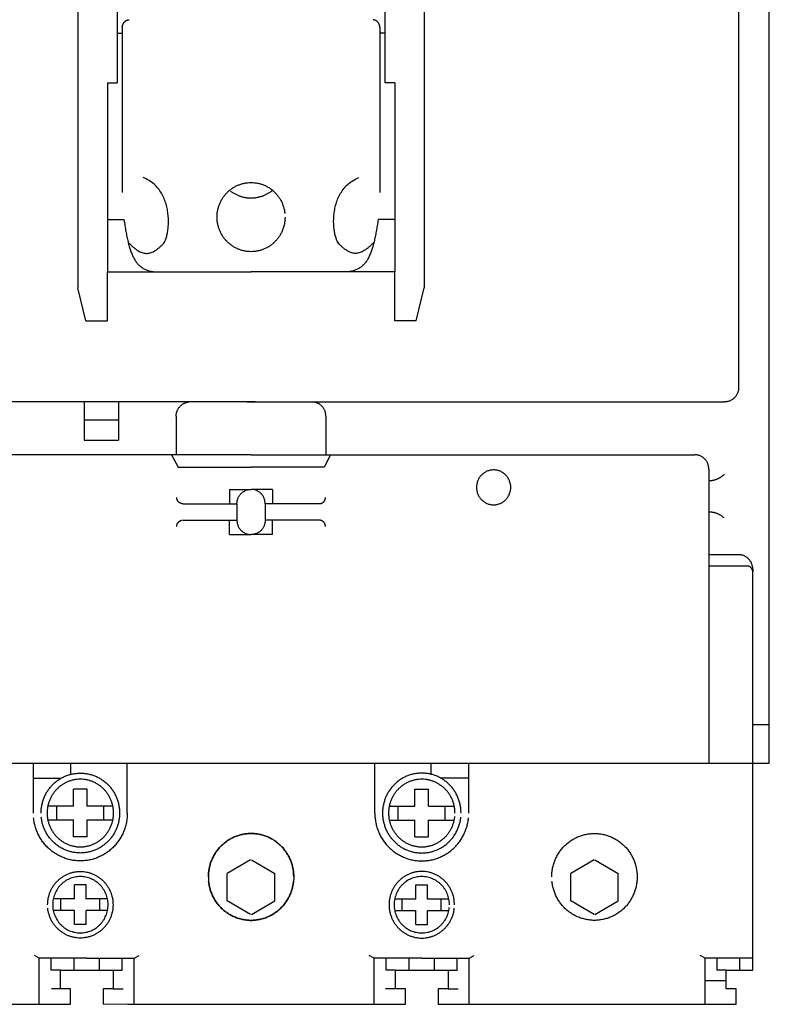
# Model space of a CAD drawing. Header units: centimetres. Extents: x -4250 to -484, y 169 to 6592.
# Tile 142 of 178: x -715.18 to -707.49, y 5237.27 to 5247.37. Entities that reach past the tile are written whole.
import ezdxf

# ---------------------------------------------------------------- set-up
doc = ezdxf.new("R2010")
doc.units = ezdxf.units.CM

# ---------------------------------------------------------------- blocks, each defined once
blk = doc.blocks.new('265847')
for p, q in [((14.5, 5.975), (14.5, 19.425)), ((14.185, 18.995), (14.185, 9.827)), ((7.409, 17.945), (7.409, 10.848)), ((10.96, 17.945), (10.96, 10.848)), ((7.813, 17.561), (7.813, 12.951)), ((10.556, 17.561), (10.556, 12.951)), ((7.813, 13.462), (7.864, 13.462)), ((7.864, 13.522), (7.864, 11.826)), ((10.505, 13.522), (10.505, 11.826)), ((10.556, 13.462), (10.505, 13.462)), ((7.711, 12.951), (7.711, 11.012)), ((7.711, 12.951), (7.813, 12.951)), ((10.658, 12.951), (10.556, 12.951)), ((10.658, 12.951), (10.658, 11.012)), ((7.711, 11.549), (7.881, 11.549)), ((10.658, 11.549), (10.488, 11.549)), ((7.711, 10.511), (7.711, 11.012)), ((7.711, 11.012), (9.185, 11.012)), ((10.658, 11.012), (9.185, 11.012)), ((10.658, 10.511), (10.658, 11.012)), ((7.49, 10.511), (7.409, 10.848)), ((10.879, 10.511), (10.96, 10.848)), ((7.49, 10.511), (7.711, 10.511)), ((10.879, 10.511), (10.658, 10.511)), ((9.227, 9.679), (4.328, 9.679)), ((7.473, 9.679), (7.473, 9.287)), ((7.825, 9.679), (7.825, 9.287)), ((9.142, 9.679), (14.041, 9.679)), ((7.473, 9.495), (7.825, 9.495)), ((8.417, 9.532), (8.417, 9.137)), ((9.953, 9.532), (9.953, 9.137)), ((7.473, 9.287), (7.825, 9.287)), ((9.185, 9.137), (4.634, 9.137)), ((8.369, 9.137), (8.437, 9.01)), ((9.185, 9.137), (13.735, 9.137)), ((10.001, 9.137), (9.933, 9.01)), ((8.437, 9.01), (9.185, 9.01)), ((9.933, 9.01), (9.185, 9.01)), ((13.879, 8.99), (13.879, 5.975)), ((8.963, 8.782), (8.963, 8.638)), ((8.963, 8.782), (9.185, 8.782)), ((9.406, 8.782), (9.185, 8.782)), ((9.406, 8.782), (9.406, 8.638)), ((8.484, 8.635), (9.04, 8.635)), ((9.04, 8.635), (9.04, 8.466)), ((9.885, 8.635), (9.329, 8.635)), ((9.329, 8.635), (9.329, 8.466)), ((8.484, 8.466), (9.04, 8.466)), ((8.963, 8.318), (8.963, 8.463)), ((9.885, 8.466), (9.329, 8.466)), ((9.406, 8.318), (9.406, 8.463)), ((8.963, 8.318), (9.185, 8.318)), ((9.406, 8.318), (9.185, 8.318)), ((14.185, 8.112), (13.879, 8.112)), ((14.27, 7.996), (13.879, 7.996)), ((14.33, 7.965), (14.33, 7.936)), ((14.33, 3.851), (14.33, 7.936)), ((14.5, 6.368), (14.33, 6.368)), ((4.039, 5.975), (14.324, 5.975)), ((6.952, 5.462), (6.952, 5.975)), ((7.337, 5.86), (7.337, 5.975)), ((7.915, 5.462), (7.915, 5.975)), ((10.454, 5.462), (10.454, 5.975)), ((11.032, 5.86), (11.032, 5.975)), ((11.418, 5.462), (11.418, 5.975)), ((14.324, 5.975), (14.5, 5.975)), ((14.33, 5.975), (14.324, 5.975)), ((6.952, 5.82), (7.237, 5.82)), ((11.418, 5.82), (11.132, 5.82)), ((7.363, 5.531), (7.363, 5.707)), ((7.504, 5.707), (7.363, 5.707)), ((7.504, 5.531), (7.504, 5.707)), ((10.865, 5.531), (10.865, 5.707)), ((10.865, 5.707), (11.006, 5.707)), ((11.006, 5.531), (11.006, 5.707)), ((7.363, 5.534), (7.101, 5.534)), ((7.193, 5.39), (7.193, 5.534)), ((7.76, 5.534), (7.504, 5.534)), ((7.674, 5.39), (7.674, 5.534)), ((10.609, 5.534), (10.865, 5.534)), ((10.695, 5.39), (10.695, 5.534)), ((11.006, 5.534), (11.269, 5.534)), ((11.176, 5.39), (11.176, 5.534)), ((7.363, 5.39), (7.101, 5.39)), ((7.363, 5.217), (7.363, 5.392)), ((7.504, 5.217), (7.504, 5.392)), ((7.767, 5.39), (7.504, 5.39)), ((10.602, 5.39), (10.865, 5.39)), ((10.865, 5.217), (10.865, 5.392)), ((11.006, 5.217), (11.006, 5.392)), ((11.006, 5.39), (11.269, 5.39)), ((7.504, 5.217), (7.363, 5.217)), ((10.865, 5.217), (11.006, 5.217)), ((9.18, 4.983), (8.941, 4.842)), ((9.18, 4.983), (8.941, 4.842)), ((9.189, 4.983), (9.428, 4.842)), ((9.189, 4.983), (9.428, 4.842)), ((12.702, 4.983), (12.463, 4.842)), ((12.711, 4.983), (12.95, 4.842)), ((8.941, 4.561), (8.941, 4.842)), ((8.941, 4.561), (8.941, 4.842)), ((9.428, 4.561), (9.428, 4.842)), ((9.428, 4.561), (9.428, 4.842)), ((12.463, 4.561), (12.463, 4.842)), ((12.95, 4.561), (12.95, 4.842)), ((7.374, 4.579), (7.374, 4.725)), ((7.493, 4.725), (7.374, 4.725)), ((7.493, 4.579), (7.493, 4.725)), ((10.876, 4.579), (10.876, 4.725)), ((10.876, 4.725), (10.995, 4.725)), ((10.995, 4.579), (10.995, 4.725)), ((7.374, 4.581), (7.156, 4.581)), ((7.233, 4.461), (7.233, 4.581)), ((7.705, 4.581), (7.493, 4.581)), ((7.634, 4.461), (7.634, 4.581)), ((9.18, 4.42), (8.941, 4.561)), ((9.18, 4.42), (8.941, 4.561)), ((9.189, 4.42), (9.428, 4.561)), ((9.189, 4.42), (9.428, 4.561)), ((10.664, 4.581), (10.876, 4.581)), ((10.735, 4.461), (10.735, 4.581)), ((10.995, 4.581), (11.213, 4.581)), ((11.136, 4.461), (11.136, 4.581)), ((12.702, 4.42), (12.463, 4.561)), ((12.711, 4.42), (12.95, 4.561)), ((7.374, 4.461), (7.156, 4.461)), ((7.374, 4.317), (7.374, 4.463)), ((7.493, 4.317), (7.493, 4.463)), ((7.711, 4.461), (7.493, 4.461)), ((10.658, 4.461), (10.876, 4.461)), ((10.876, 4.317), (10.876, 4.463)), ((10.995, 4.317), (10.995, 4.463)), ((10.995, 4.461), (11.213, 4.461)), ((7.493, 4.317), (7.374, 4.317)), ((10.876, 4.317), (10.995, 4.317)), ((14.329, 4.122), (14.329, 3.862)), ((7.013, 3.972), (6.962, 4.002)), ((7.5, 3.972), (7.013, 3.972)), ((7.013, 3.5), (7.013, 3.972)), ((7.136, 3.851), (7.136, 3.972)), ((7.37, 3.851), (7.37, 3.972)), ((7.5, 3.972), (7.987, 3.972)), ((7.63, 3.851), (7.63, 3.972)), ((7.864, 3.851), (7.864, 3.972)), ((7.987, 3.972), (8.038, 4.002)), ((7.987, 3.5), (7.987, 3.972)), ((10.448, 3.972), (10.397, 4.002)), ((10.936, 3.972), (10.448, 3.972)), ((10.448, 3.5), (10.448, 3.972)), ((10.571, 3.851), (10.571, 3.972)), ((10.805, 3.851), (10.805, 3.972)), ((10.936, 3.972), (11.423, 3.972)), ((11.066, 3.851), (11.066, 3.972)), ((11.299, 3.851), (11.299, 3.972)), ((11.423, 3.972), (11.474, 4.002)), ((11.423, 3.5), (11.423, 3.972)), ((13.843, 3.972), (13.791, 4.002)), ((13.843, 3.5), (13.843, 3.972)), ((14.33, 3.972), (13.843, 3.972)), ((13.966, 3.851), (13.966, 3.972)), ((14.199, 3.851), (14.199, 3.972)), ((7.23, 3.851), (7.136, 3.851)), ((7.23, 3.851), (7.771, 3.851)), ((7.23, 3.66), (7.23, 3.851)), ((7.771, 3.851), (7.771, 3.66)), ((7.771, 3.851), (7.864, 3.851)), ((10.665, 3.851), (10.571, 3.851)), ((10.665, 3.851), (11.206, 3.851)), ((10.665, 3.66), (10.665, 3.851)), ((11.206, 3.851), (11.206, 3.66)), ((11.206, 3.851), (11.299, 3.851)), ((14.059, 3.851), (13.966, 3.851)), ((14.059, 3.851), (14.33, 3.851)), ((14.059, 3.66), (14.059, 3.851)), ((14.059, 3.74), (13.843, 3.74)), ((7.332, 3.66), (7.137, 3.66)), ((7.332, 3.5), (7.332, 3.66)), ((7.771, 3.66), (7.668, 3.66)), ((7.668, 3.66), (7.668, 3.5)), ((7.771, 3.66), (7.873, 3.66)), ((10.665, 3.66), (10.563, 3.66)), ((10.767, 3.66), (10.665, 3.66)), ((10.767, 3.5), (10.767, 3.66)), ((11.104, 3.66), (11.104, 3.5)), ((11.206, 3.66), (11.104, 3.66)), ((11.206, 3.66), (11.308, 3.66)), ((14.161, 3.66), (14.059, 3.66)), ((14.161, 3.5), (14.161, 3.66)), ((7.238, 3.5), (7.332, 3.5)), ((7.921, 3.5), (9.185, 3.5)), ((9.185, 3.5), (10.767, 3.5)), ((11.104, 3.5), (14.161, 3.5))]:
    blk.add_line(p, q)
at = {"linetype": 'Continuous', "lineweight": 0}
blk.add_line((7.668, 3.5), (7.987, 3.5), dxfattribs=at)
for points, knots in [([(7.864, 13.522), (7.864, 13.524), (7.864, 13.53), (7.865, 13.538), (7.867, 13.545), (7.87, 13.552), (7.873, 13.559), (7.877, 13.566), (7.881, 13.572), (7.886, 13.577), (7.892, 13.582), (7.898, 13.587), (7.904, 13.591), (7.911, 13.594), (7.918, 13.597), (7.925, 13.599), (7.93, 13.6), (7.933, 13.6)], [0, 0, 0, 0, 0.0079905, 0.0158225, 0.0235795, 0.0311841, 0.0388177, 0.0463118, 0.0538393, 0.0612986, 0.0689006, 0.0764011, 0.0839703, 0.091514, 0.0991934, 0.1068768, 0.1147088, 0.1147088, 0.1147088, 0.1147088]), ([(10.505, 13.522), (10.505, 13.524), (10.505, 13.53), (10.504, 13.538), (10.502, 13.545), (10.499, 13.552), (10.496, 13.559), (10.492, 13.566), (10.488, 13.572), (10.483, 13.577), (10.478, 13.582), (10.472, 13.587), (10.465, 13.591), (10.458, 13.594), (10.451, 13.597), (10.444, 13.599), (10.439, 13.6), (10.436, 13.6)], [0, 0, 0, 0, 0.0079871, 0.0158191, 0.0235594, 0.0311757, 0.0387658, 0.0462775, 0.0537848, 0.0612896, 0.0688172, 0.0763447, 0.0838851, 0.0914895, 0.0991374, 0.106886, 0.1147512, 0.1147512, 0.1147512, 0.1147512]), ([(7.924, 11.315), (7.933, 11.307), (7.95, 11.29), (7.975, 11.268), (7.999, 11.248), (8.022, 11.233), (8.045, 11.22), (8.066, 11.211), (8.088, 11.205), (8.109, 11.203), (8.13, 11.203), (8.15, 11.208), (8.171, 11.215), (8.192, 11.225), (8.214, 11.239), (8.236, 11.256), (8.258, 11.276), (8.28, 11.296), (8.298, 11.321), (8.311, 11.352), (8.323, 11.39), (8.331, 11.435), (8.337, 11.485), (8.338, 11.538), (8.335, 11.595), (8.327, 11.652), (8.314, 11.71), (8.294, 11.767), (8.267, 11.82), (8.233, 11.87), (8.19, 11.915), (8.139, 11.953), (8.099, 11.971), (8.079, 11.98)], [0, 0, 0, 0, 0.037072, 0.070923, 0.10173, 0.129788, 0.1555, 0.179187, 0.201332, 0.222482, 0.243404, 0.264624, 0.2868, 0.310317, 0.335828, 0.363514, 0.393689, 0.426478, 0.452798, 0.486209, 0.526194, 0.571749, 0.621989, 0.675774, 0.732173, 0.79028, 0.84942, 0.90898, 0.968811, 1.029, 1.090301, 1.153785, 1.221199, 1.221199, 1.221199, 1.221199]), ([(9.533, 11.575), (9.533, 11.563), (9.532, 11.539), (9.527, 11.504), (9.518, 11.469), (9.506, 11.437), (9.492, 11.406), (9.474, 11.376), (9.454, 11.349), (9.431, 11.324), (9.407, 11.301), (9.38, 11.28), (9.351, 11.263), (9.32, 11.248), (9.288, 11.236), (9.255, 11.227), (9.22, 11.221), (9.185, 11.22), (9.149, 11.221), (9.115, 11.227), (9.081, 11.236), (9.049, 11.247), (9.018, 11.263), (8.99, 11.28), (8.963, 11.301), (8.938, 11.324), (8.915, 11.349), (8.895, 11.376), (8.878, 11.406), (8.863, 11.437), (8.851, 11.47), (8.842, 11.504), (8.837, 11.539), (8.835, 11.575), (8.837, 11.611), (8.842, 11.646), (8.851, 11.681), (8.863, 11.713), (8.878, 11.744), (8.895, 11.774), (8.915, 11.801), (8.938, 11.826), (8.963, 11.849), (8.99, 11.87), (9.018, 11.888), (9.049, 11.902), (9.081, 11.914), (9.115, 11.923), (9.149, 11.929), (9.185, 11.93), (9.22, 11.929), (9.255, 11.923), (9.288, 11.915), (9.32, 11.902), (9.351, 11.888), (9.38, 11.87), (9.407, 11.849), (9.431, 11.826), (9.454, 11.801), (9.474, 11.774), (9.492, 11.744), (9.506, 11.713), (9.518, 11.681), (9.527, 11.646), (9.53, 11.623), (9.531, 11.611)], [0, 0, 0, 0, 0.036065, 0.071517, 0.106447, 0.141038, 0.175248, 0.20933, 0.243243, 0.27718, 0.310973, 0.344954, 0.378989, 0.413273, 0.44777, 0.482741, 0.518192, 0.554362, 0.590464, 0.625982, 0.660921, 0.695512, 0.729766, 0.76383, 0.797811, 0.831704, 0.865595, 0.899549, 0.933613, 0.967867, 1.002459, 1.037397, 1.072848, 1.108917, 1.145087, 1.180538, 1.215542, 1.250039, 1.284323, 1.318358, 1.352339, 1.38618, 1.420141, 1.454082, 1.48818, 1.52239, 1.556994, 1.591924, 1.627442, 1.663541, 1.699707, 1.735158, 1.770121, 1.804629, 1.838869, 1.872939, 1.90688, 1.940742, 1.974628, 2.008569, 2.042621, 2.076862, 2.111359, 2.146354, 2.181805, 2.181805, 2.181805, 2.181805]), ([(10.445, 11.315), (10.436, 11.307), (10.419, 11.29), (10.394, 11.268), (10.37, 11.248), (10.347, 11.233), (10.325, 11.22), (10.303, 11.211), (10.281, 11.205), (10.26, 11.203), (10.239, 11.203), (10.219, 11.207), (10.198, 11.215), (10.177, 11.225), (10.155, 11.239), (10.133, 11.256), (10.111, 11.276), (10.089, 11.296), (10.071, 11.321), (10.058, 11.352), (10.047, 11.39), (10.038, 11.435), (10.033, 11.485), (10.031, 11.538), (10.034, 11.595), (10.042, 11.652), (10.055, 11.71), (10.075, 11.767), (10.102, 11.82), (10.136, 11.87), (10.179, 11.915), (10.231, 11.953), (10.27, 11.971), (10.291, 11.98)], [0, 0, 0, 0, 0.036999, 0.07085, 0.101631, 0.129744, 0.155368, 0.179055, 0.2012, 0.22245, 0.243304, 0.264524, 0.286637, 0.310215, 0.33564, 0.363326, 0.393476, 0.426288, 0.452549, 0.48596, 0.525935, 0.571503, 0.621736, 0.675523, 0.731922, 0.790024, 0.84918, 0.90874, 0.968586, 1.028718, 1.090066, 1.153522, 1.220966, 1.220966, 1.220966, 1.220966]), ([(9.405, 11.849), (9.402, 11.846), (9.394, 11.84), (9.382, 11.832), (9.37, 11.823), (9.357, 11.816), (9.344, 11.809), (9.331, 11.802), (9.318, 11.796), (9.304, 11.79), (9.29, 11.786), (9.275, 11.781), (9.261, 11.778), (9.246, 11.775), (9.231, 11.772), (9.216, 11.77), (9.2, 11.769), (9.185, 11.769), (9.169, 11.769), (9.154, 11.77), (9.138, 11.772), (9.123, 11.774), (9.109, 11.778), (9.094, 11.781), (9.08, 11.785), (9.065, 11.79), (9.052, 11.796), (9.038, 11.802), (9.025, 11.809), (9.012, 11.816), (8.999, 11.823), (8.987, 11.831), (8.979, 11.837), (8.975, 11.84)], [0, 0, 0, 0, 0.0146803, 0.0294888, 0.0442413, 0.0591426, 0.0739949, 0.08893, 0.1038981, 0.1189707, 0.1340133, 0.1491624, 0.1643819, 0.1797386, 0.1951032, 0.2106541, 0.2263093, 0.2421697, 0.2579627, 0.2736515, 0.2892025, 0.3046617, 0.3199458, 0.3352306, 0.3503797, 0.3654861, 0.3804837, 0.3954518, 0.4103869, 0.4252688, 0.4401297, 0.4549667, 0.4697752, 0.4697752, 0.4697752, 0.4697752]), ([(7.881, 11.549), (7.884, 11.528), (7.891, 11.488), (7.9, 11.43), (7.911, 11.375), (7.922, 11.324), (7.934, 11.276), (7.948, 11.232), (7.964, 11.191), (7.981, 11.155), (8.001, 11.122), (8.024, 11.093), (8.049, 11.068), (8.078, 11.048), (8.111, 11.032), (8.147, 11.02), (8.173, 11.017), (8.186, 11.015)], [0, 0, 0, 0, 0.0620426, 0.1209354, 0.1765596, 0.2289615, 0.2781199, 0.3241868, 0.3672905, 0.4077453, 0.4458456, 0.4821911, 0.5174863, 0.5526363, 0.5886516, 0.6265134, 0.6673247, 0.6673247, 0.6673247, 0.6673247]), ([(10.488, 11.549), (10.485, 11.528), (10.479, 11.488), (10.469, 11.43), (10.458, 11.375), (10.447, 11.324), (10.435, 11.276), (10.421, 11.232), (10.405, 11.191), (10.388, 11.155), (10.368, 11.122), (10.345, 11.093), (10.32, 11.068), (10.291, 11.048), (10.258, 11.032), (10.222, 11.02), (10.197, 11.017), (10.183, 11.015)], [0, 0, 0, 0, 0.0620373, 0.1209415, 0.1765722, 0.2289889, 0.2781386, 0.3242158, 0.3673071, 0.4078065, 0.4458533, 0.4821988, 0.5174695, 0.5526471, 0.5886018, 0.6264958, 0.6672738, 0.6672738, 0.6672738, 0.6672738]), ([(14.185, 9.827), (14.185, 9.822), (14.185, 9.812), (14.183, 9.797), (14.179, 9.783), (14.174, 9.77), (14.168, 9.757), (14.161, 9.744), (14.153, 9.733), (14.143, 9.723), (14.133, 9.713), (14.122, 9.705), (14.11, 9.697), (14.097, 9.691), (14.084, 9.686), (14.07, 9.682), (14.056, 9.68), (14.046, 9.68), (14.041, 9.679)], [0, 0, 0, 0, 0.0149638, 0.0296757, 0.044136, 0.058514, 0.0726981, 0.0868663, 0.1009381, 0.1150711, 0.1290591, 0.1431511, 0.1572905, 0.1715488, 0.185852, 0.2003533, 0.2150652, 0.230135, 0.230135, 0.230135, 0.230135]), ([(8.417, 9.532), (8.417, 9.537), (8.417, 9.547), (8.419, 9.562), (8.423, 9.576), (8.428, 9.59), (8.434, 9.603), (8.441, 9.615), (8.45, 9.626), (8.459, 9.637), (8.469, 9.646), (8.48, 9.655), (8.492, 9.662), (8.505, 9.668), (8.518, 9.673), (8.532, 9.677), (8.542, 9.678), (8.547, 9.679)], [0, 0, 0, 0, 0.0150344, 0.029713, 0.0442143, 0.0585175, 0.0727612, 0.0868543, 0.1009463, 0.1149343, 0.1290423, 0.1430941, 0.1572622, 0.171416, 0.185794, 0.2002869, 0.2149988, 0.2149988, 0.2149988, 0.2149988]), ([(9.953, 9.532), (9.952, 9.537), (9.952, 9.547), (9.95, 9.562), (9.946, 9.576), (9.941, 9.59), (9.935, 9.603), (9.928, 9.615), (9.92, 9.626), (9.91, 9.637), (9.9, 9.646), (9.889, 9.655), (9.877, 9.662), (9.864, 9.668), (9.851, 9.673), (9.837, 9.677), (9.828, 9.678), (9.823, 9.679)], [0, 0, 0, 0, 0.0150311, 0.0297097, 0.0442026, 0.0585174, 0.0727319, 0.0868425, 0.1009143, 0.1149478, 0.1290061, 0.1430579, 0.1571972, 0.1714421, 0.1857569, 0.2002824, 0.2149943, 0.2149943, 0.2149943, 0.2149943]), ([(13.879, 8.99), (13.879, 8.995), (13.879, 9.005), (13.877, 9.02), (13.873, 9.034), (13.868, 9.047), (13.862, 9.06), (13.855, 9.073), (13.847, 9.084), (13.837, 9.094), (13.827, 9.104), (13.816, 9.112), (13.804, 9.12), (13.791, 9.126), (13.778, 9.131), (13.764, 9.134), (13.75, 9.137), (13.74, 9.137), (13.735, 9.137)], [0, 0, 0, 0, 0.0150647, 0.0297766, 0.0443021, 0.0586169, 0.0728314, 0.0869708, 0.1010628, 0.1150963, 0.1291297, 0.1431815, 0.1572921, 0.1715066, 0.1858214, 0.2002817, 0.2149603, 0.2299577, 0.2299577, 0.2299577, 0.2299577]), ([(11.848, 8.803), (11.848, 8.797), (11.848, 8.785), (11.845, 8.767), (11.84, 8.749), (11.834, 8.733), (11.827, 8.717), (11.818, 8.703), (11.808, 8.689), (11.797, 8.676), (11.784, 8.664), (11.771, 8.654), (11.756, 8.645), (11.741, 8.638), (11.725, 8.632), (11.708, 8.627), (11.69, 8.624), (11.672, 8.623), (11.654, 8.624), (11.637, 8.627), (11.62, 8.632), (11.604, 8.637), (11.589, 8.645), (11.574, 8.654), (11.56, 8.664), (11.548, 8.676), (11.537, 8.689), (11.526, 8.703), (11.518, 8.717), (11.51, 8.733), (11.504, 8.75), (11.5, 8.767), (11.497, 8.785), (11.496, 8.803), (11.497, 8.821), (11.5, 8.839), (11.504, 8.856), (11.51, 8.872), (11.518, 8.888), (11.526, 8.903), (11.537, 8.917), (11.548, 8.929), (11.56, 8.941), (11.574, 8.951), (11.588, 8.96), (11.604, 8.968), (11.62, 8.974), (11.637, 8.978), (11.654, 8.981), (11.672, 8.982), (11.69, 8.981), (11.708, 8.978), (11.725, 8.974), (11.741, 8.968), (11.756, 8.96), (11.771, 8.951), (11.784, 8.941), (11.797, 8.929), (11.808, 8.917), (11.818, 8.903), (11.827, 8.888), (11.834, 8.872), (11.84, 8.856), (11.845, 8.839), (11.848, 8.821), (11.848, 8.809), (11.848, 8.803)], [0, 0, 0, 0, 0.018202, 0.036113, 0.053733, 0.0712, 0.088425, 0.105648, 0.122749, 0.139908, 0.156923, 0.174072, 0.191248, 0.208563, 0.225913, 0.243541, 0.261386, 0.279623, 0.297826, 0.315704, 0.3333, 0.350744, 0.367998, 0.385203, 0.402325, 0.419416, 0.436506, 0.453628, 0.470833, 0.488088, 0.505532, 0.52316, 0.541071, 0.559276, 0.577515, 0.59536, 0.612988, 0.630337, 0.647652, 0.6648, 0.681922, 0.698937, 0.716096, 0.733197, 0.750402, 0.767628, 0.785095, 0.802674, 0.820552, 0.838753, 0.856989, 0.874833, 0.892445, 0.909817, 0.927103, 0.94428, 0.961408, 0.978492, 0.995576, 1.012677, 1.029842, 1.047128, 1.064501, 1.082121, 1.099965, 1.118201, 1.118201, 1.118201, 1.118201]), ([(13.879, 8.872), (13.883, 8.872), (13.891, 8.872), (13.903, 8.873), (13.914, 8.874), (13.925, 8.876), (13.936, 8.879), (13.947, 8.882), (13.957, 8.886), (13.968, 8.89), (13.978, 8.895), (13.988, 8.9), (13.997, 8.905), (14.006, 8.911), (14.015, 8.918), (14.024, 8.924), (14.032, 8.932), (14.037, 8.937), (14.04, 8.939)], [0, 0, 0, 0, 0.0118875, 0.0235373, 0.0351455, 0.0466026, 0.0580431, 0.0693817, 0.0806557, 0.0918272, 0.1030664, 0.1141775, 0.125293, 0.1363593, 0.1474852, 0.1584689, 0.1694963, 0.180449, 0.180449, 0.180449, 0.180449]), ([(8.484, 8.635), (8.482, 8.635), (8.478, 8.636), (8.472, 8.636), (8.466, 8.638), (8.46, 8.64), (8.455, 8.643), (8.45, 8.646), (8.445, 8.65), (8.44, 8.654), (8.437, 8.658), (8.433, 8.663), (8.43, 8.669), (8.427, 8.674), (8.425, 8.68), (8.424, 8.686), (8.423, 8.692), (8.422, 8.697), (8.422, 8.699)], [0, 0, 0, 0, 0.00640699, 0.01273917, 0.01893685, 0.02513498, 0.0312476, 0.03732143, 0.04338107, 0.04943659, 0.05549491, 0.06155455, 0.06768595, 0.07378381, 0.07997051, 0.08620074, 0.09253292, 0.09893991, 0.09893991, 0.09893991, 0.09893991]), ([(9.04, 8.635), (9.04, 8.64), (9.04, 8.65), (9.043, 8.665), (9.046, 8.679), (9.051, 8.693), (9.057, 8.706), (9.065, 8.718), (9.073, 8.729), (9.082, 8.74), (9.092, 8.749), (9.104, 8.758), (9.116, 8.765), (9.128, 8.771), (9.142, 8.776), (9.156, 8.78), (9.17, 8.782), (9.18, 8.782), (9.185, 8.782)], [0, 0, 0, 0, 0.015068, 0.0297799, 0.0443138, 0.058617, 0.0728753, 0.0870147, 0.1011067, 0.1150947, 0.1292027, 0.1432545, 0.1574226, 0.1716067, 0.1860164, 0.2005093, 0.2152212, 0.230185, 0.230185, 0.230185, 0.230185]), ([(9.329, 8.635), (9.329, 8.64), (9.329, 8.65), (9.326, 8.665), (9.323, 8.679), (9.318, 8.693), (9.312, 8.706), (9.305, 8.718), (9.296, 8.729), (9.287, 8.74), (9.277, 8.749), (9.266, 8.758), (9.254, 8.765), (9.241, 8.771), (9.228, 8.776), (9.214, 8.78), (9.199, 8.782), (9.19, 8.782), (9.185, 8.782)], [0, 0, 0, 0, 0.0150647, 0.0297766, 0.0443021, 0.0586169, 0.0728314, 0.0869708, 0.1010225, 0.115056, 0.1290895, 0.1431412, 0.1572518, 0.1714663, 0.1857811, 0.200274, 0.2149526, 0.2299837, 0.2299837, 0.2299837, 0.2299837]), ([(9.885, 8.635), (9.887, 8.635), (9.891, 8.636), (9.897, 8.637), (9.903, 8.638), (9.909, 8.64), (9.914, 8.643), (9.919, 8.646), (9.924, 8.65), (9.929, 8.654), (9.933, 8.658), (9.936, 8.663), (9.94, 8.669), (9.942, 8.674), (9.944, 8.68), (9.946, 8.686), (9.947, 8.692), (9.947, 8.697), (9.947, 8.699)], [0, 0, 0, 0, 0.00650782, 0.01284, 0.0191028, 0.02526931, 0.03144244, 0.03751627, 0.04362991, 0.04963544, 0.05578364, 0.06184327, 0.06799212, 0.07408997, 0.08031147, 0.08652495, 0.09285712, 0.09926058, 0.09926058, 0.09926058, 0.09926058]), ([(13.879, 8.553), (13.883, 8.553), (13.891, 8.553), (13.903, 8.552), (13.914, 8.55), (13.925, 8.548), (13.936, 8.546), (13.947, 8.543), (13.957, 8.539), (13.968, 8.535), (13.978, 8.53), (13.988, 8.525), (13.997, 8.52), (14.006, 8.513), (14.015, 8.507), (14.024, 8.5), (14.029, 8.495), (14.032, 8.493)], [0, 0, 0, 0, 0.011886, 0.0235358, 0.0351356, 0.0465987, 0.0580241, 0.0693627, 0.0806259, 0.0918346, 0.1030461, 0.1141726, 0.1252713, 0.136374, 0.1474416, 0.1584877, 0.1695372, 0.1695372, 0.1695372, 0.1695372]), ([(8.422, 8.402), (8.422, 8.404), (8.423, 8.409), (8.424, 8.415), (8.425, 8.421), (8.427, 8.427), (8.43, 8.433), (8.433, 8.438), (8.436, 8.443), (8.441, 8.447), (8.445, 8.451), (8.45, 8.455), (8.455, 8.458), (8.46, 8.461), (8.466, 8.463), (8.472, 8.465), (8.476, 8.465), (8.478, 8.466)], [0, 0, 0, 0, 0.00650782, 0.01284, 0.0191028, 0.02525781, 0.03141633, 0.03749016, 0.0436038, 0.04958673, 0.05571009, 0.06176973, 0.06786117, 0.07395902, 0.08018052, 0.08636135, 0.09269353, 0.09269353, 0.09269353, 0.09269353]), ([(9.04, 8.466), (9.04, 8.461), (9.04, 8.451), (9.043, 8.436), (9.046, 8.422), (9.051, 8.408), (9.057, 8.396), (9.064, 8.383), (9.073, 8.372), (9.082, 8.361), (9.093, 8.352), (9.104, 8.343), (9.116, 8.336), (9.128, 8.33), (9.142, 8.325), (9.156, 8.321), (9.165, 8.32), (9.17, 8.319)], [0, 0, 0, 0, 0.0149671, 0.029679, 0.0441804, 0.0585784, 0.0728065, 0.0869746, 0.1010666, 0.1151294, 0.1291922, 0.1432843, 0.1574524, 0.1716804, 0.1860785, 0.2005799, 0.2152917, 0.2152917, 0.2152917, 0.2152917]), ([(9.329, 8.466), (9.329, 8.461), (9.329, 8.451), (9.326, 8.436), (9.323, 8.422), (9.318, 8.408), (9.312, 8.396), (9.305, 8.383), (9.296, 8.372), (9.287, 8.362), (9.277, 8.352), (9.266, 8.343), (9.254, 8.336), (9.241, 8.33), (9.228, 8.325), (9.214, 8.321), (9.204, 8.32), (9.199, 8.319)], [0, 0, 0, 0, 0.0149638, 0.0296757, 0.0441686, 0.0585782, 0.0727624, 0.0869305, 0.1009822, 0.1150903, 0.1290783, 0.1431703, 0.1572809, 0.1715392, 0.1858424, 0.2003437, 0.2150223, 0.2150223, 0.2150223, 0.2150223]), ([(9.947, 8.402), (9.947, 8.404), (9.947, 8.409), (9.946, 8.415), (9.944, 8.421), (9.942, 8.427), (9.94, 8.433), (9.936, 8.438), (9.933, 8.443), (9.929, 8.447), (9.924, 8.451), (9.919, 8.455), (9.914, 8.458), (9.909, 8.461), (9.903, 8.463), (9.897, 8.465), (9.893, 8.465), (9.891, 8.466)], [0, 0, 0, 0, 0.00650434, 0.01283651, 0.01908264, 0.02527264, 0.03143115, 0.03752259, 0.04363623, 0.04971015, 0.05578408, 0.06189771, 0.06798915, 0.07414767, 0.08033766, 0.08658379, 0.09291597, 0.09291597, 0.09291597, 0.09291597]), ([(14.33, 7.965), (14.33, 7.97), (14.33, 7.98), (14.327, 7.994), (14.324, 8.009), (14.319, 8.022), (14.313, 8.035), (14.305, 8.047), (14.297, 8.059), (14.288, 8.069), (14.278, 8.079), (14.266, 8.087), (14.254, 8.094), (14.242, 8.101), (14.228, 8.106), (14.214, 8.109), (14.2, 8.112), (14.19, 8.112), (14.185, 8.112)], [0, 0, 0, 0, 0.0149974, 0.0297093, 0.0442022, 0.058517, 0.0727315, 0.0868421, 0.1009342, 0.1149676, 0.1290259, 0.1430978, 0.1572371, 0.171482, 0.1858284, 0.2003866, 0.2151317, 0.2301964, 0.2301964, 0.2301964, 0.2301964]), ([(14.33, 7.936), (14.33, 7.938), (14.33, 7.942), (14.329, 7.948), (14.327, 7.954), (14.325, 7.959), (14.323, 7.965), (14.32, 7.97), (14.317, 7.974), (14.313, 7.979), (14.308, 7.983), (14.304, 7.986), (14.299, 7.989), (14.294, 7.992), (14.288, 7.994), (14.282, 7.995), (14.276, 7.996), (14.272, 7.996), (14.27, 7.996)], [0, 0, 0, 0, 0.00616808, 0.01219565, 0.01813152, 0.02402206, 0.02986508, 0.03566762, 0.04146469, 0.04725315, 0.05304161, 0.05883868, 0.06466995, 0.0705578, 0.07647991, 0.0824811, 0.08854195, 0.0948109, 0.0948109, 0.0948109, 0.0948109]), ([(7.031, 5.462), (7.032, 5.476), (7.032, 5.504), (7.039, 5.544), (7.049, 5.584), (7.062, 5.622), (7.079, 5.658), (7.099, 5.691), (7.123, 5.723), (7.149, 5.752), (7.177, 5.779), (7.208, 5.802), (7.242, 5.823), (7.277, 5.84), (7.314, 5.854), (7.353, 5.864), (7.393, 5.87), (7.434, 5.872), (7.475, 5.87), (7.515, 5.864), (7.553, 5.854), (7.59, 5.84), (7.626, 5.823), (7.659, 5.802), (7.69, 5.779), (7.719, 5.752), (7.745, 5.723), (7.768, 5.691), (7.788, 5.658), (7.805, 5.622), (7.819, 5.584), (7.829, 5.544), (7.835, 5.504), (7.837, 5.462), (7.835, 5.42), (7.829, 5.379), (7.819, 5.34), (7.805, 5.302), (7.788, 5.266), (7.768, 5.232), (7.745, 5.201), (7.719, 5.172), (7.69, 5.145), (7.659, 5.122), (7.626, 5.101), (7.591, 5.084), (7.553, 5.07), (7.515, 5.06), (7.475, 5.054), (7.434, 5.051), (7.393, 5.054), (7.353, 5.06), (7.314, 5.07), (7.277, 5.084), (7.242, 5.101), (7.208, 5.122), (7.177, 5.145), (7.149, 5.172), (7.123, 5.201), (7.099, 5.232), (7.079, 5.266), (7.062, 5.302), (7.049, 5.34), (7.038, 5.379), (7.035, 5.406), (7.033, 5.42)], [0, 0, 0, 0, 0.041833, 0.082864, 0.12329, 0.163142, 0.202801, 0.24209, 0.281289, 0.320375, 0.359556, 0.398755, 0.438107, 0.477632, 0.517591, 0.55791, 0.598874, 0.640603, 0.682433, 0.723364, 0.763683, 0.803547, 0.843102, 0.882426, 0.921625, 0.960731, 0.999862, 1.039041, 1.078365, 1.11798, 1.157844, 1.198261, 1.239292, 1.281122, 1.322851, 1.363782, 1.404101, 1.443996, 1.483521, 1.522845, 1.562024, 1.601205, 1.640265, 1.679465, 1.718771, 1.75837, 1.798222, 1.838549, 1.87948, 1.921314, 1.963046, 2.004011, 2.044338, 2.084285, 2.123854, 2.163189, 2.202388, 2.241523, 2.280659, 2.319858, 2.359147, 2.398716, 2.438599, 2.478927, 2.519858, 2.519858, 2.519858, 2.519858]), ([(11.338, 5.462), (11.338, 5.476), (11.337, 5.504), (11.331, 5.544), (11.321, 5.584), (11.307, 5.622), (11.29, 5.658), (11.27, 5.691), (11.247, 5.723), (11.221, 5.752), (11.192, 5.779), (11.161, 5.802), (11.128, 5.823), (11.092, 5.84), (11.055, 5.854), (11.017, 5.864), (10.977, 5.87), (10.936, 5.872), (10.895, 5.87), (10.855, 5.864), (10.816, 5.854), (10.779, 5.84), (10.744, 5.823), (10.71, 5.802), (10.679, 5.779), (10.651, 5.752), (10.625, 5.723), (10.601, 5.691), (10.581, 5.658), (10.564, 5.622), (10.551, 5.584), (10.541, 5.544), (10.534, 5.504), (10.532, 5.462), (10.534, 5.42), (10.541, 5.379), (10.551, 5.34), (10.564, 5.302), (10.581, 5.266), (10.601, 5.232), (10.625, 5.201), (10.651, 5.172), (10.679, 5.145), (10.71, 5.122), (10.744, 5.101), (10.779, 5.084), (10.816, 5.07), (10.855, 5.06), (10.895, 5.054), (10.936, 5.051), (10.977, 5.054), (11.017, 5.06), (11.055, 5.07), (11.092, 5.084), (11.128, 5.101), (11.161, 5.122), (11.192, 5.145), (11.221, 5.172), (11.247, 5.201), (11.27, 5.232), (11.29, 5.266), (11.307, 5.302), (11.321, 5.34), (11.331, 5.379), (11.334, 5.406), (11.336, 5.42)], [0, 0, 0, 0, 0.04183, 0.082861, 0.123278, 0.163153, 0.202769, 0.242092, 0.281292, 0.320423, 0.359554, 0.398753, 0.438076, 0.477662, 0.517526, 0.55791, 0.598841, 0.640671, 0.6824, 0.723331, 0.76365, 0.803577, 0.843102, 0.882454, 0.921653, 0.960834, 0.99992, 1.039119, 1.078425, 1.118085, 1.157949, 1.198382, 1.239413, 1.281247, 1.322979, 1.36391, 1.404246, 1.444141, 1.48371, 1.523016, 1.562215, 1.601351, 1.640487, 1.679686, 1.719021, 1.758589, 1.798505, 1.838832, 1.879763, 1.921496, 1.963329, 2.00426, 2.044653, 2.084505, 2.124134, 2.16344, 2.202639, 2.241725, 2.280906, 2.320105, 2.359429, 2.398954, 2.438861, 2.47918, 2.520111, 2.520111, 2.520111, 2.520111]), ([(7.093, 5.462), (7.093, 5.474), (7.094, 5.497), (7.099, 5.532), (7.108, 5.565), (7.119, 5.597), (7.134, 5.627), (7.151, 5.656), (7.17, 5.683), (7.192, 5.708), (7.217, 5.73), (7.243, 5.75), (7.271, 5.767), (7.301, 5.782), (7.332, 5.794), (7.365, 5.802), (7.399, 5.808), (7.434, 5.809), (7.468, 5.808), (7.502, 5.802), (7.535, 5.794), (7.566, 5.782), (7.596, 5.767), (7.624, 5.75), (7.651, 5.73), (7.675, 5.707), (7.697, 5.683), (7.716, 5.656), (7.734, 5.627), (7.748, 5.597), (7.759, 5.565), (7.768, 5.532), (7.773, 5.497), (7.775, 5.462), (7.773, 5.427), (7.768, 5.392), (7.759, 5.359), (7.748, 5.327), (7.734, 5.296), (7.716, 5.268), (7.697, 5.241), (7.675, 5.216), (7.651, 5.194), (7.624, 5.174), (7.596, 5.157), (7.566, 5.142), (7.535, 5.13), (7.502, 5.122), (7.468, 5.116), (7.434, 5.115), (7.399, 5.116), (7.365, 5.122), (7.332, 5.13), (7.301, 5.142), (7.271, 5.157), (7.243, 5.174), (7.217, 5.194), (7.192, 5.216), (7.171, 5.241), (7.151, 5.268), (7.134, 5.296), (7.119, 5.327), (7.108, 5.359), (7.099, 5.392), (7.094, 5.427), (7.093, 5.45), (7.093, 5.462)], [0, 0, 0, 0, 0.035395, 0.070093, 0.104273, 0.13799, 0.171552, 0.20483, 0.237997, 0.271077, 0.30425, 0.337416, 0.370759, 0.404186, 0.437958, 0.472088, 0.506786, 0.542077, 0.577434, 0.612067, 0.646229, 0.679938, 0.713425, 0.74671, 0.779877, 0.812975, 0.846101, 0.879267, 0.912563, 0.946081, 0.979821, 1.013984, 1.048683, 1.084074, 1.119331, 1.153963, 1.188093, 1.221865, 1.255292, 1.288588, 1.321727, 1.354878, 1.387908, 1.421075, 1.454324, 1.487841, 1.521527, 1.555706, 1.590338, 1.625699, 1.660993, 1.695692, 1.729839, 1.763587, 1.797044, 1.830351, 1.863517, 1.896623, 1.929728, 1.962867, 1.996146, 2.029617, 2.063365, 2.097512, 2.132144, 2.167405, 2.167405, 2.167405, 2.167405]), ([(11.276, 5.462), (11.276, 5.474), (11.275, 5.497), (11.27, 5.532), (11.261, 5.565), (11.25, 5.597), (11.236, 5.627), (11.218, 5.656), (11.199, 5.683), (11.177, 5.707), (11.153, 5.73), (11.126, 5.75), (11.098, 5.767), (11.068, 5.782), (11.037, 5.794), (11.004, 5.802), (10.97, 5.808), (10.936, 5.809), (10.901, 5.808), (10.867, 5.802), (10.834, 5.794), (10.803, 5.782), (10.773, 5.767), (10.745, 5.75), (10.719, 5.73), (10.694, 5.708), (10.672, 5.683), (10.653, 5.656), (10.636, 5.627), (10.621, 5.597), (10.61, 5.565), (10.601, 5.532), (10.596, 5.497), (10.594, 5.462), (10.596, 5.427), (10.601, 5.392), (10.61, 5.359), (10.621, 5.327), (10.636, 5.296), (10.653, 5.268), (10.673, 5.241), (10.694, 5.216), (10.719, 5.194), (10.745, 5.174), (10.773, 5.157), (10.803, 5.142), (10.834, 5.13), (10.867, 5.122), (10.901, 5.116), (10.936, 5.115), (10.97, 5.116), (11.004, 5.122), (11.037, 5.13), (11.068, 5.142), (11.098, 5.157), (11.126, 5.174), (11.152, 5.194), (11.177, 5.216), (11.199, 5.241), (11.218, 5.268), (11.236, 5.296), (11.25, 5.327), (11.261, 5.359), (11.27, 5.392), (11.273, 5.415), (11.274, 5.426)], [0, 0, 0, 0, 0.035391, 0.07009, 0.104261, 0.138001, 0.171519, 0.204833, 0.237999, 0.271147, 0.304296, 0.337462, 0.370747, 0.404234, 0.437975, 0.472137, 0.50677, 0.542127, 0.577384, 0.612049, 0.646179, 0.679951, 0.713378, 0.746692, 0.779858, 0.813031, 0.846112, 0.879278, 0.912574, 0.946136, 0.979853, 1.014032, 1.048731, 1.084126, 1.119386, 1.154018, 1.188165, 1.221914, 1.255384, 1.28868, 1.32182, 1.354925, 1.38803, 1.421197, 1.454475, 1.487932, 1.52168, 1.555827, 1.590493, 1.625753, 1.661114, 1.695746, 1.729925, 1.763643, 1.797159, 1.830409, 1.863576, 1.896656, 1.929829, 1.962968, 1.996282, 2.029709, 2.063481, 2.097619, 2.132251, 2.132251, 2.132251, 2.132251]), ([(7.915, 5.462), (7.915, 5.445), (7.914, 5.412), (7.906, 5.363), (7.895, 5.316), (7.878, 5.271), (7.858, 5.228), (7.834, 5.187), (7.806, 5.149), (7.775, 5.114), (7.741, 5.083), (7.703, 5.054), (7.664, 5.03), (7.621, 5.009), (7.577, 4.992), (7.531, 4.98), (7.483, 4.973), (7.434, 4.97), (7.385, 4.973), (7.337, 4.98), (7.29, 4.993), (7.246, 5.009), (7.204, 5.03), (7.164, 5.054), (7.127, 5.083), (7.092, 5.114), (7.061, 5.149), (7.033, 5.187), (7.009, 5.228), (6.989, 5.271), (6.973, 5.316), (6.96, 5.363), (6.956, 5.396), (6.954, 5.412)], [0, 0, 0, 0, 0.049953, 0.099026, 0.147298, 0.195128, 0.242498, 0.289644, 0.336546, 0.383472, 0.430277, 0.477219, 0.524291, 0.571689, 0.619402, 0.667732, 0.716738, 0.766762, 0.816685, 0.865758, 0.914054, 0.961862, 1.00923, 1.056331, 1.103273, 1.150153, 1.197033, 1.243975, 1.291104, 1.338503, 1.386311, 1.434599, 1.483672, 1.483672, 1.483672, 1.483672]), ([(10.454, 5.462), (10.454, 5.445), (10.455, 5.412), (10.463, 5.363), (10.475, 5.316), (10.491, 5.271), (10.511, 5.228), (10.535, 5.187), (10.563, 5.149), (10.594, 5.114), (10.629, 5.083), (10.666, 5.054), (10.706, 5.03), (10.748, 5.009), (10.792, 4.993), (10.838, 4.98), (10.886, 4.973), (10.935, 4.97), (10.985, 4.973), (11.033, 4.98), (11.079, 4.992), (11.123, 5.009), (11.166, 5.03), (11.205, 5.054), (11.243, 5.083), (11.277, 5.114), (11.308, 5.149), (11.336, 5.187), (11.36, 5.228), (11.38, 5.271), (11.397, 5.316), (11.409, 5.363), (11.413, 5.396), (11.415, 5.412)], [0, 0, 0, 0, 0.049957, 0.099029, 0.147318, 0.195125, 0.242524, 0.289653, 0.336575, 0.383455, 0.430336, 0.477278, 0.524378, 0.571746, 0.619522, 0.667819, 0.716859, 0.766782, 0.816839, 0.865912, 0.914307, 0.962051, 1.00948, 1.05658, 1.103576, 1.150382, 1.19733, 1.244232, 1.291378, 1.338748, 1.386578, 1.43485, 1.483923, 1.483923, 1.483923, 1.483923]), ([(8.747, 4.807), (8.747, 4.822), (8.748, 4.852), (8.755, 4.897), (8.766, 4.94), (8.781, 4.981), (8.799, 5.02), (8.821, 5.056), (8.846, 5.091), (8.875, 5.123), (8.906, 5.151), (8.94, 5.177), (8.976, 5.2), (9.014, 5.218), (9.054, 5.233), (9.097, 5.244), (9.14, 5.251), (9.185, 5.253), (9.229, 5.251), (9.273, 5.244), (9.315, 5.234), (9.355, 5.218), (9.394, 5.2), (9.43, 5.177), (9.463, 5.151), (9.495, 5.123), (9.523, 5.091), (9.548, 5.056), (9.57, 5.02), (9.589, 4.981), (9.603, 4.94), (9.614, 4.897), (9.621, 4.852), (9.623, 4.807), (9.621, 4.762), (9.614, 4.717), (9.603, 4.674), (9.589, 4.633), (9.57, 4.594), (9.548, 4.557), (9.523, 4.523), (9.495, 4.491), (9.463, 4.463), (9.43, 4.437), (9.394, 4.414), (9.355, 4.396), (9.315, 4.381), (9.273, 4.37), (9.229, 4.363), (9.185, 4.36), (9.14, 4.363), (9.097, 4.37), (9.054, 4.381), (9.014, 4.396), (8.976, 4.414), (8.94, 4.437), (8.906, 4.463), (8.875, 4.491), (8.846, 4.523), (8.821, 4.557), (8.799, 4.594), (8.781, 4.633), (8.766, 4.674), (8.755, 4.717), (8.751, 4.747), (8.749, 4.761)], [0, 0, 0, 0, 0.045439, 0.089984, 0.133888, 0.177223, 0.220316, 0.263069, 0.305736, 0.348252, 0.390887, 0.433526, 0.476337, 0.51934, 0.562773, 0.60666, 0.651205, 0.696573, 0.742009, 0.786555, 0.830441, 0.873811, 0.916875, 0.959628, 1.002241, 1.044825, 1.087387, 1.130054, 1.172807, 1.21587, 1.259229, 1.303115, 1.347661, 1.393097, 1.438432, 1.482977, 1.526864, 1.570285, 1.613288, 1.656099, 1.698711, 1.741323, 1.78384, 1.826452, 1.869205, 1.912298, 1.955645, 1.999548, 2.044094, 2.089533, 2.134905, 2.17945, 2.223354, 2.266764, 2.309796, 2.352606, 2.395246, 2.437813, 2.480379, 2.522992, 2.565802, 2.608834, 2.652233, 2.696136, 2.740682, 2.740682, 2.740682, 2.740682]), ([(9.622, 4.807), (9.622, 4.822), (9.621, 4.852), (9.614, 4.897), (9.604, 4.94), (9.589, 4.981), (9.57, 5.02), (9.548, 5.056), (9.523, 5.091), (9.495, 5.123), (9.463, 5.151), (9.43, 5.177), (9.394, 5.2), (9.355, 5.218), (9.315, 5.234), (9.273, 5.244), (9.229, 5.251), (9.185, 5.253), (9.14, 5.251), (9.097, 5.244), (9.054, 5.233), (9.014, 5.218), (8.976, 5.2), (8.94, 5.177), (8.906, 5.151), (8.875, 5.123), (8.846, 5.091), (8.821, 5.056), (8.799, 5.02), (8.781, 4.981), (8.766, 4.94), (8.755, 4.897), (8.748, 4.852), (8.746, 4.807), (8.748, 4.762), (8.755, 4.717), (8.766, 4.674), (8.781, 4.633), (8.799, 4.594), (8.821, 4.557), (8.846, 4.523), (8.875, 4.491), (8.906, 4.463), (8.94, 4.437), (8.976, 4.414), (9.014, 4.396), (9.054, 4.381), (9.097, 4.37), (9.14, 4.363), (9.185, 4.36), (9.229, 4.363), (9.273, 4.37), (9.315, 4.381), (9.355, 4.396), (9.394, 4.414), (9.43, 4.437), (9.463, 4.463), (9.495, 4.491), (9.523, 4.523), (9.548, 4.557), (9.57, 4.594), (9.589, 4.633), (9.603, 4.674), (9.614, 4.717), (9.618, 4.747), (9.62, 4.761)], [0, 0, 0, 0, 0.045436, 0.089981, 0.133868, 0.177226, 0.22029, 0.263043, 0.30571, 0.348271, 0.390856, 0.433469, 0.476222, 0.519285, 0.562655, 0.606542, 0.651087, 0.696523, 0.741892, 0.786437, 0.830324, 0.873757, 0.91676, 0.95957, 1.00221, 1.044844, 1.087361, 1.130028, 1.172781, 1.215873, 1.259209, 1.303112, 1.347657, 1.393097, 1.438435, 1.48298, 1.526884, 1.570282, 1.613314, 1.656125, 1.698738, 1.741304, 1.78387, 1.82651, 1.869321, 1.912353, 1.955763, 1.999666, 2.044212, 2.089584, 2.135023, 2.179568, 2.223472, 2.266819, 2.309911, 2.352664, 2.395277, 2.437794, 2.480405, 2.523018, 2.565829, 2.608831, 2.652253, 2.69614, 2.740685, 2.740685, 2.740685, 2.740685]), ([(12.269, 4.807), (12.269, 4.822), (12.27, 4.852), (12.277, 4.897), (12.288, 4.94), (12.302, 4.981), (12.321, 5.02), (12.343, 5.056), (12.368, 5.091), (12.396, 5.123), (12.428, 5.151), (12.461, 5.177), (12.497, 5.2), (12.536, 5.218), (12.576, 5.233), (12.618, 5.244), (12.662, 5.251), (12.706, 5.253), (12.751, 5.251), (12.795, 5.244), (12.837, 5.234), (12.877, 5.218), (12.915, 5.2), (12.951, 5.177), (12.985, 5.151), (13.016, 5.123), (13.045, 5.091), (13.07, 5.056), (13.092, 5.02), (13.11, 4.981), (13.125, 4.94), (13.136, 4.897), (13.143, 4.852), (13.145, 4.807), (13.143, 4.762), (13.136, 4.717), (13.125, 4.674), (13.11, 4.633), (13.092, 4.594), (13.07, 4.557), (13.045, 4.523), (13.016, 4.491), (12.985, 4.463), (12.951, 4.437), (12.915, 4.414), (12.877, 4.396), (12.837, 4.381), (12.795, 4.37), (12.751, 4.363), (12.706, 4.36), (12.662, 4.363), (12.618, 4.37), (12.576, 4.381), (12.536, 4.396), (12.497, 4.414), (12.461, 4.437), (12.428, 4.463), (12.396, 4.491), (12.368, 4.523), (12.343, 4.557), (12.321, 4.594), (12.302, 4.633), (12.288, 4.674), (12.277, 4.717), (12.273, 4.747), (12.271, 4.761)], [0, 0, 0, 0, 0.045439, 0.089984, 0.133888, 0.177223, 0.220316, 0.263069, 0.305736, 0.348252, 0.390887, 0.433499, 0.47631, 0.519313, 0.562746, 0.606633, 0.651178, 0.696547, 0.741983, 0.786528, 0.830414, 0.873785, 0.916848, 0.959601, 1.002241, 1.044825, 1.087387, 1.130054, 1.172807, 1.21587, 1.259229, 1.303115, 1.347661, 1.393097, 1.438432, 1.482977, 1.526864, 1.570285, 1.613288, 1.656099, 1.698711, 1.741323, 1.78384, 1.826479, 1.869232, 1.912325, 1.955672, 1.999575, 2.044121, 2.08956, 2.134932, 2.179477, 2.223381, 2.266791, 2.309823, 2.352633, 2.395246, 2.437813, 2.480379, 2.522992, 2.565802, 2.608834, 2.652233, 2.696136, 2.740682, 2.740682, 2.740682, 2.740682]), ([(7.098, 4.521), (7.099, 4.533), (7.099, 4.556), (7.105, 4.59), (7.113, 4.623), (7.124, 4.654), (7.138, 4.684), (7.155, 4.713), (7.174, 4.739), (7.196, 4.763), (7.22, 4.785), (7.246, 4.805), (7.274, 4.822), (7.303, 4.837), (7.334, 4.848), (7.366, 4.857), (7.4, 4.862), (7.434, 4.863), (7.468, 4.862), (7.501, 4.857), (7.533, 4.848), (7.564, 4.837), (7.594, 4.822), (7.621, 4.805), (7.647, 4.785), (7.671, 4.763), (7.693, 4.739), (7.712, 4.713), (7.729, 4.684), (7.743, 4.654), (7.754, 4.623), (7.763, 4.59), (7.768, 4.556), (7.769, 4.521), (7.768, 4.487), (7.763, 4.453), (7.754, 4.42), (7.743, 4.388), (7.729, 4.358), (7.712, 4.33), (7.693, 4.304), (7.671, 4.279), (7.647, 4.257), (7.621, 4.238), (7.594, 4.221), (7.564, 4.206), (7.533, 4.195), (7.501, 4.186), (7.468, 4.181), (7.434, 4.179), (7.4, 4.181), (7.366, 4.186), (7.334, 4.195), (7.303, 4.206), (7.274, 4.221), (7.246, 4.238), (7.22, 4.257), (7.196, 4.279), (7.175, 4.304), (7.155, 4.33), (7.138, 4.358), (7.124, 4.388), (7.113, 4.42), (7.104, 4.453), (7.101, 4.475), (7.1, 4.486)], [0, 0, 0, 0, 0.034855, 0.069044, 0.102734, 0.135951, 0.16897, 0.201763, 0.234452, 0.267006, 0.299704, 0.332339, 0.365149, 0.398094, 0.431366, 0.464973, 0.499129, 0.53388, 0.568732, 0.602821, 0.636461, 0.66967, 0.702645, 0.735427, 0.768062, 0.800684, 0.833307, 0.865976, 0.898769, 0.931744, 0.964984, 0.998657, 1.032846, 1.067698, 1.102415, 1.136505, 1.170112, 1.203383, 1.236298, 1.269091, 1.301706, 1.334403, 1.366958, 1.399593, 1.432357, 1.465377, 1.498573, 1.53223, 1.56632, 1.601175, 1.635929, 1.670085, 1.703709, 1.736969, 1.769958, 1.802751, 1.835386, 1.868016, 1.900645, 1.93328, 1.966073, 1.999032, 2.03228, 2.065904, 2.099994, 2.099994, 2.099994, 2.099994]), ([(11.271, 4.521), (11.271, 4.533), (11.27, 4.556), (11.265, 4.59), (11.257, 4.623), (11.245, 4.654), (11.231, 4.684), (11.214, 4.713), (11.195, 4.739), (11.173, 4.763), (11.149, 4.785), (11.123, 4.805), (11.096, 4.822), (11.066, 4.837), (11.035, 4.848), (11.003, 4.857), (10.97, 4.862), (10.936, 4.863), (10.901, 4.862), (10.868, 4.857), (10.836, 4.848), (10.805, 4.837), (10.776, 4.822), (10.748, 4.805), (10.722, 4.785), (10.698, 4.763), (10.676, 4.739), (10.657, 4.713), (10.64, 4.684), (10.626, 4.654), (10.615, 4.623), (10.606, 4.59), (10.601, 4.556), (10.6, 4.521), (10.601, 4.487), (10.606, 4.453), (10.615, 4.42), (10.626, 4.388), (10.64, 4.358), (10.657, 4.33), (10.677, 4.304), (10.698, 4.279), (10.722, 4.257), (10.748, 4.238), (10.776, 4.221), (10.805, 4.206), (10.836, 4.195), (10.868, 4.186), (10.901, 4.181), (10.936, 4.179), (10.97, 4.181), (11.003, 4.186), (11.035, 4.195), (11.066, 4.206), (11.096, 4.221), (11.123, 4.238), (11.149, 4.257), (11.173, 4.279), (11.195, 4.304), (11.214, 4.33), (11.231, 4.358), (11.245, 4.388), (11.257, 4.42), (11.265, 4.453), (11.268, 4.475), (11.269, 4.486)], [0, 0, 0, 0, 0.034852, 0.069041, 0.102714, 0.135965, 0.16894, 0.201751, 0.23444, 0.267063, 0.299685, 0.332374, 0.365156, 0.398131, 0.431371, 0.465011, 0.499101, 0.533952, 0.568703, 0.602793, 0.6364, 0.669672, 0.702617, 0.735428, 0.768062, 0.800735, 0.83329, 0.865978, 0.898771, 0.931791, 0.965007, 0.998697, 1.032886, 1.067741, 1.102462, 1.136551, 1.170175, 1.203424, 1.236382, 1.269176, 1.30181, 1.33444, 1.367045, 1.399679, 1.432473, 1.465462, 1.498722, 1.532346, 1.566435, 1.601189, 1.636044, 1.670134, 1.703791, 1.737019, 1.770038, 1.802803, 1.835491, 1.868046, 1.900744, 1.933378, 1.966189, 1.999104, 2.032387, 2.065994, 2.100084, 2.100084, 2.100084, 2.100084]), ([(7.15, 4.521), (7.15, 4.531), (7.151, 4.551), (7.155, 4.58), (7.162, 4.607), (7.172, 4.634), (7.184, 4.659), (7.198, 4.683), (7.214, 4.706), (7.233, 4.726), (7.253, 4.745), (7.275, 4.761), (7.298, 4.776), (7.323, 4.788), (7.349, 4.798), (7.377, 4.805), (7.405, 4.809), (7.434, 4.811), (7.463, 4.809), (7.491, 4.805), (7.518, 4.798), (7.544, 4.788), (7.569, 4.776), (7.593, 4.761), (7.614, 4.745), (7.635, 4.726), (7.653, 4.706), (7.669, 4.683), (7.684, 4.659), (7.696, 4.634), (7.705, 4.607), (7.712, 4.58), (7.717, 4.551), (7.718, 4.521), (7.717, 4.492), (7.712, 4.463), (7.705, 4.435), (7.696, 4.409), (7.684, 4.383), (7.669, 4.36), (7.653, 4.337), (7.635, 4.317), (7.614, 4.298), (7.593, 4.281), (7.569, 4.267), (7.544, 4.255), (7.518, 4.245), (7.491, 4.238), (7.463, 4.233), (7.434, 4.232), (7.405, 4.233), (7.377, 4.238), (7.349, 4.245), (7.323, 4.255), (7.298, 4.267), (7.275, 4.281), (7.253, 4.298), (7.233, 4.317), (7.214, 4.337), (7.198, 4.36), (7.184, 4.383), (7.172, 4.409), (7.162, 4.435), (7.155, 4.463), (7.151, 4.492), (7.15, 4.511), (7.15, 4.521)], [0, 0, 0, 0, 0.029529, 0.058444, 0.086948, 0.115054, 0.143044, 0.170763, 0.198449, 0.225997, 0.253665, 0.281304, 0.309097, 0.336968, 0.365149, 0.393579, 0.422494, 0.451919, 0.481377, 0.510258, 0.538689, 0.566806, 0.594707, 0.622443, 0.650082, 0.677675, 0.705269, 0.732935, 0.760688, 0.78865, 0.816767, 0.845263, 0.874178, 0.903703, 0.933095, 0.961976, 0.990406, 1.018555, 1.046426, 1.07418, 1.101791, 1.129459, 1.156985, 1.184644, 1.212362, 1.240292, 1.268398, 1.296837, 1.325713, 1.355175, 1.384603, 1.413513, 1.441952, 1.470121, 1.498021, 1.525797, 1.553456, 1.581056, 1.608679, 1.636311, 1.664029, 1.691929, 1.720067, 1.748506, 1.777387, 1.806782, 1.806782, 1.806782, 1.806782]), ([(11.219, 4.521), (11.219, 4.531), (11.219, 4.551), (11.214, 4.58), (11.207, 4.607), (11.197, 4.634), (11.186, 4.659), (11.171, 4.683), (11.155, 4.706), (11.136, 4.726), (11.116, 4.745), (11.094, 4.761), (11.071, 4.776), (11.046, 4.788), (11.02, 4.798), (10.993, 4.805), (10.964, 4.809), (10.936, 4.811), (10.907, 4.809), (10.878, 4.805), (10.851, 4.798), (10.825, 4.788), (10.8, 4.776), (10.777, 4.761), (10.755, 4.745), (10.735, 4.726), (10.716, 4.706), (10.7, 4.683), (10.686, 4.659), (10.674, 4.634), (10.664, 4.607), (10.657, 4.58), (10.653, 4.551), (10.651, 4.521), (10.653, 4.492), (10.657, 4.463), (10.664, 4.435), (10.674, 4.409), (10.686, 4.383), (10.7, 4.36), (10.716, 4.337), (10.735, 4.317), (10.755, 4.298), (10.777, 4.281), (10.8, 4.267), (10.825, 4.255), (10.851, 4.245), (10.878, 4.238), (10.907, 4.233), (10.936, 4.232), (10.964, 4.233), (10.993, 4.238), (11.02, 4.245), (11.046, 4.255), (11.071, 4.267), (11.094, 4.281), (11.116, 4.298), (11.137, 4.317), (11.155, 4.337), (11.171, 4.36), (11.185, 4.383), (11.197, 4.409), (11.207, 4.435), (11.214, 4.463), (11.217, 4.482), (11.218, 4.492)], [0, 0, 0, 0, 0.029526, 0.05844, 0.086936, 0.115054, 0.143015, 0.170734, 0.198399, 0.225993, 0.253586, 0.281225, 0.308961, 0.336862, 0.364979, 0.393443, 0.422324, 0.451782, 0.481207, 0.510088, 0.538519, 0.5667, 0.59457, 0.622306, 0.649918, 0.677586, 0.705112, 0.732777, 0.760496, 0.788487, 0.816593, 0.845097, 0.874006, 0.903535, 0.93293, 0.961806, 0.990245, 1.018383, 1.046282, 1.074001, 1.101613, 1.129213, 1.156813, 1.184445, 1.212164, 1.240063, 1.268233, 1.296672, 1.325548, 1.354976, 1.384438, 1.413314, 1.441785, 1.469891, 1.497822, 1.52554, 1.553199, 1.580724, 1.608392, 1.636004, 1.663723, 1.691593, 1.719742, 1.748173, 1.777054, 1.777054, 1.777054, 1.777054]), ([(4.515, 3.5), (4.552, 3.5), (4.619, 3.5), (4.739, 3.5), (4.896, 3.5), (5.083, 3.5), (5.294, 3.5), (5.522, 3.5), (5.76, 3.5), (6.002, 3.5), (6.24, 3.5), (6.468, 3.5), (6.68, 3.5), (6.867, 3.5), (7.024, 3.5), (7.145, 3.5), (7.211, 3.5), (7.238, 3.5)], [0, 0, 0, 0, 0.078876, 0.202358, 0.363612, 0.555669, 0.771863, 1.005159, 1.248824, 1.495922, 1.739688, 1.973186, 2.189582, 2.381976, 2.5436, 2.667519, 2.7469, 2.7469, 2.7469, 2.7469])]:
    blk.add_open_spline(points, degree=3, knots=knots)
at = {"flags": 1}
for tag, p in [('BD', (19.663, 8.128)), ('NK', (19.663, 6.667)), ('TYP', (19.663, 5.088)), ('PO', (19.663, 3.556))]:
    blk.add_attdef(tag, p, '', height=1, dxfattribs=at)

msp = doc.modelspace()

# ---------------------------------------------------------------- block references
at = {"ltscale": 0.25}
msp.add_blockref('265847', (-721.9906, 5233.7652, 20), dxfattribs=at)

doc.saveas('drawing.dxf')
